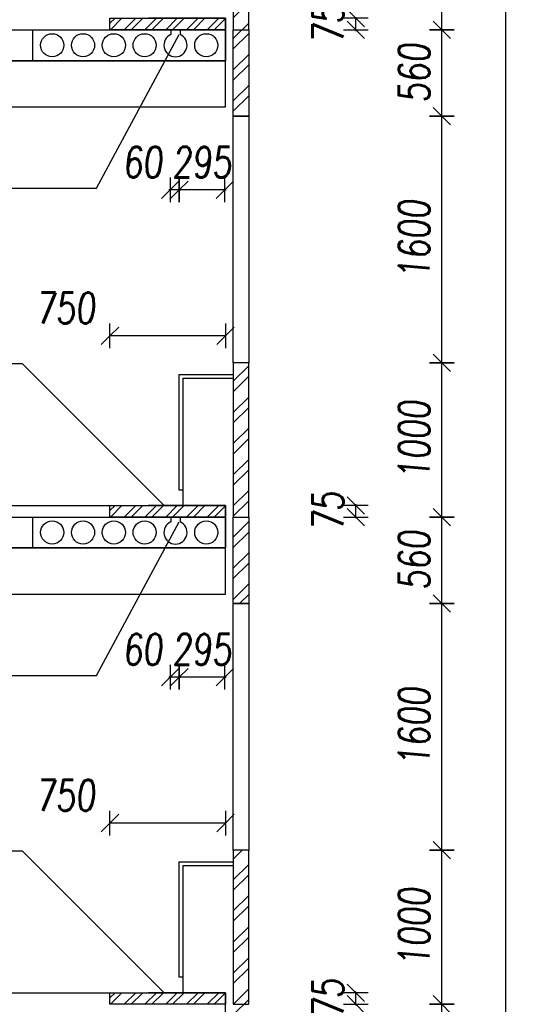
# Model space of a CAD drawing. Header units: millimetres. Extents: x 22267 to 193155, y 329430 to 541733.
# Tile 85 of 89: x 151401 to 154637, y 392595 to 398981. Entities that reach past the tile are written whole.
import ezdxf

# ---------------------------------------------------------------- set-up
doc = ezdxf.new("R2010")
doc.units = ezdxf.units.MM
for name, color, linetype in [('BOURÁNÍ FASÁDY', 30, 'Continuous'), ('BOURÁNÍ PODLAHY', 30, 'Continuous'), ('KOTY_100', 7, 'Continuous'), ('KÓTY BP FASÁDA', 255, 'Continuous'), ('KÓTY BP PODLAHA', 255, 'Continuous'), ('OK_beton', 141, 'Continuous'), ('TENKA', 4, 'Continuous'), ('TLUSTA', 2, 'Continuous'), ('ŽB', 1, 'Continuous')]:
    doc.layers.add(name, color=color, linetype=linetype)
doc.styles.add('CS-ROMANS_100', font='romans.shx', dxfattribs={"width": 0.75, "oblique": 5, "height": 200})
doc.dimstyles.new('A_KÓTA_100', dxfattribs={"dimtxt": 200, "dimasz": 4, "dimexe": 100, "dimexo": 1500, "dimgap": 80, "dimtad": 1, "dimdec": 0, "dimdsep": 46, "dimtxsty": 'CS-ROMANS_100', "dimblk": 'KOT_CARA20', "dimcen": 90, "dimse1": 1, "dimse2": 1, "dimclrd": 256, "dimclre": 256, "dimclrt": 256, "dimadec": 0, "dimazin": 0, "dimtfac": 1, "dimtdec": 0, "dimtix": 1, "dimtmove": 2, "dimatfit": 3, "dimldrblk": 'OBLIQUE', "dimfxl": 1, "dimfxlon": 1, "dimtolj": 1, "dimarcsym": 0})

# ---------------------------------------------------------------- blocks, each defined once
blk = doc.blocks.new('KOT_CARA20')
for p, q in [((0, 20), (0, -20)), ((0, 0), (-14.1, -14.1)), ((0, 0), (14.1, 14.1))]:
    blk.add_line(p, q)
blk = doc.blocks.new('*D2851')
at = {"layer": 'Defpoints', "color": 0, "transparency": 16777216}
for p in [(152437.4, 398915.5), (152732.4, 398715.5), (152437.4, 397877.2)]:
    blk.add_point(p, dxfattribs=at)
at = {"layer": 'KÓTY BP PODLAHA', "lineweight": -2, "transparency": 16777216}
for p, q in [((152433.4, 397877.2), (152429.4, 397877.2)), ((152732.4, 397877.2), (152437.4, 397877.2)), ((152736.4, 397877.2), (152740.4, 397877.2))]:
    blk.add_line(p, q, dxfattribs=at)
at = {"layer": 'KÓTY BP PODLAHA', "lineweight": -2, "transparency": 16777216, "xscale": 4, "yscale": 4, "zscale": 4}
blk.add_blockref('KOT_CARA20', (152437.4, 397877.2), dxfattribs=at)
at = {"layer": 'KÓTY BP PODLAHA', "lineweight": -2, "transparency": 16777216, "xscale": 4, "yscale": 4, "zscale": 4, "rotation": 180}
blk.add_blockref('KOT_CARA20', (152732.4, 397877.2), dxfattribs=at)
at = {"layer": 'KÓTY BP PODLAHA', "transparency": 16777216, "insert": (152584.9, 398057.2), "char_height": 200, "attachment_point": 5, "style": 'CS-ROMANS_100'}
blk.add_mtext('\\A1;295', dxfattribs=at)
blk = doc.blocks.new('_OBLIQUE')
at = {"color": 0, "linetype": 'ByBlock', "ltscale": 15}
blk.add_line((-0.5, -0.5), (0.5, 0.5), dxfattribs=at)
blk = doc.blocks.new('*D2852')
at = {"layer": 'Defpoints', "color": 0, "transparency": 16777216}
for p in [(152377.4, 398915.5), (152437.4, 398915.5), (152377.4, 397877.2)]:
    blk.add_point(p, dxfattribs=at)
at = {"layer": 'KÓTY BP PODLAHA', "lineweight": -2, "transparency": 16777216}
for p, q in [((152373.4, 397877.2), (152369.4, 397877.2)), ((152437.4, 397877.2), (152377.4, 397877.2)), ((152441.4, 397877.2), (152445.4, 397877.2))]:
    blk.add_line(p, q, dxfattribs=at)
at = {"layer": 'KÓTY BP PODLAHA', "lineweight": -2, "transparency": 16777216, "xscale": 4, "yscale": 4, "zscale": 4}
blk.add_blockref('KOT_CARA20', (152377.4, 397877.2), dxfattribs=at)
at = {"layer": 'KÓTY BP PODLAHA', "lineweight": -2, "transparency": 16777216, "xscale": 4, "yscale": 4, "zscale": 4, "rotation": 180}
blk.add_blockref('KOT_CARA20', (152437.4, 397877.2), dxfattribs=at)
at = {"layer": 'KÓTY BP PODLAHA', "transparency": 16777216, "insert": (152199.5, 398057.2), "char_height": 200, "attachment_point": 5, "style": 'CS-ROMANS_100'}
blk.add_mtext('\\A1;60', dxfattribs=at)
blk = doc.blocks.new('*D2856')
at = {"layer": 'Defpoints', "color": 0, "transparency": 16777216}
for p in [(151987.4, 396931.2), (151987.4, 395830.5), (152737.4, 395830.5)]:
    blk.add_point(p, dxfattribs=at)
at = {"layer": 'KÓTY BP PODLAHA', "lineweight": -2, "transparency": 16777216}
blk.add_line((152733.4, 396931.2), (151991.4, 396931.2), dxfattribs=at)
at = {"layer": 'KÓTY BP PODLAHA', "lineweight": -2, "transparency": 16777216, "xscale": 4, "yscale": 4, "zscale": 4, "rotation": 180}
blk.add_blockref('KOT_CARA20', (151987.4, 396931.2), dxfattribs=at)
at = {"layer": 'KÓTY BP PODLAHA', "lineweight": -2, "transparency": 16777216, "xscale": 4, "yscale": 4, "zscale": 4}
blk.add_blockref('KOT_CARA20', (152737.4, 396931.2), dxfattribs=at)
at = {"layer": 'KÓTY BP PODLAHA', "transparency": 16777216, "insert": (151699.7, 397111.2), "char_height": 200, "attachment_point": 5, "style": 'CS-ROMANS_100'}
blk.add_mtext('\\A1;750', dxfattribs=at)
blk = doc.blocks.new('*D2854')
at = {"layer": 'Defpoints', "color": 0, "transparency": 16777216}
for p in [(152437.4, 395755.5), (152732.4, 395555.5), (152437.4, 394717.2)]:
    blk.add_point(p, dxfattribs=at)
at = {"layer": 'KÓTY BP PODLAHA', "lineweight": -2, "transparency": 16777216}
for p, q in [((152433.4, 394717.2), (152429.4, 394717.2)), ((152732.4, 394717.2), (152437.4, 394717.2)), ((152736.4, 394717.2), (152740.4, 394717.2))]:
    blk.add_line(p, q, dxfattribs=at)
at = {"layer": 'KÓTY BP PODLAHA', "lineweight": -2, "transparency": 16777216, "xscale": 4, "yscale": 4, "zscale": 4}
blk.add_blockref('KOT_CARA20', (152437.4, 394717.2), dxfattribs=at)
at = {"layer": 'KÓTY BP PODLAHA', "lineweight": -2, "transparency": 16777216, "xscale": 4, "yscale": 4, "zscale": 4, "rotation": 180}
blk.add_blockref('KOT_CARA20', (152732.4, 394717.2), dxfattribs=at)
at = {"layer": 'KÓTY BP PODLAHA', "transparency": 16777216, "insert": (152584.9, 394897.2), "char_height": 200, "attachment_point": 5, "style": 'CS-ROMANS_100'}
blk.add_mtext('\\A1;295', dxfattribs=at)
blk = doc.blocks.new('*D2855')
at = {"layer": 'Defpoints', "color": 0, "transparency": 16777216}
for p in [(152377.4, 395755.5), (152437.4, 395755.5), (152377.4, 394717.2)]:
    blk.add_point(p, dxfattribs=at)
at = {"layer": 'KÓTY BP PODLAHA', "lineweight": -2, "transparency": 16777216}
for p, q in [((152373.4, 394717.2), (152369.4, 394717.2)), ((152437.4, 394717.2), (152377.4, 394717.2)), ((152441.4, 394717.2), (152445.4, 394717.2))]:
    blk.add_line(p, q, dxfattribs=at)
at = {"layer": 'KÓTY BP PODLAHA', "lineweight": -2, "transparency": 16777216, "xscale": 4, "yscale": 4, "zscale": 4}
blk.add_blockref('KOT_CARA20', (152377.4, 394717.2), dxfattribs=at)
at = {"layer": 'KÓTY BP PODLAHA', "lineweight": -2, "transparency": 16777216, "xscale": 4, "yscale": 4, "zscale": 4, "rotation": 180}
blk.add_blockref('KOT_CARA20', (152437.4, 394717.2), dxfattribs=at)
at = {"layer": 'KÓTY BP PODLAHA', "transparency": 16777216, "insert": (152199.5, 394897.2), "char_height": 200, "attachment_point": 5, "style": 'CS-ROMANS_100'}
blk.add_mtext('\\A1;60', dxfattribs=at)
blk = doc.blocks.new('*D2859')
at = {"layer": 'Defpoints', "color": 0, "transparency": 16777216}
for p in [(151987.4, 393771.2), (151987.4, 392670.5), (152737.4, 392670.5)]:
    blk.add_point(p, dxfattribs=at)
at = {"layer": 'KÓTY BP PODLAHA', "lineweight": -2, "transparency": 16777216}
blk.add_line((152733.4, 393771.2), (151991.4, 393771.2), dxfattribs=at)
at = {"layer": 'KÓTY BP PODLAHA', "lineweight": -2, "transparency": 16777216, "xscale": 4, "yscale": 4, "zscale": 4, "rotation": 180}
blk.add_blockref('KOT_CARA20', (151987.4, 393771.2), dxfattribs=at)
at = {"layer": 'KÓTY BP PODLAHA', "lineweight": -2, "transparency": 16777216, "xscale": 4, "yscale": 4, "zscale": 4}
blk.add_blockref('KOT_CARA20', (152737.4, 393771.2), dxfattribs=at)
at = {"layer": 'KÓTY BP PODLAHA', "transparency": 16777216, "insert": (151699.7, 393951.2), "char_height": 200, "attachment_point": 5, "style": 'CS-ROMANS_100'}
blk.add_mtext('\\A1;750', dxfattribs=at)
blk = doc.blocks.new('*D2917')
at = {"layer": 'Defpoints', "color": 0, "transparency": 16777216}
for p in [(153222.1, 392670.5), (153581.9, 392670.5), (153222.1, 392595.5)]:
    blk.add_point(p, dxfattribs=at)
at = {"layer": 'KÓTY BP FASÁDA', "lineweight": -2, "transparency": 16777216}
for p, q in [((153581.9, 392674.5), (153581.9, 392678.5)), ((153581.9, 392595.5), (153581.9, 392670.5)), ((153581.9, 392591.5), (153581.9, 392587.5))]:
    blk.add_line(p, q, dxfattribs=at)
at = {"layer": 'KÓTY BP FASÁDA', "lineweight": -2, "transparency": 16777216, "xscale": 4, "yscale": 4, "zscale": 4}
for p, rotation in [((153581.9, 392670.5), 270), ((153581.9, 392595.5), 90)]:
    blk.add_blockref('KOT_CARA20', p, dxfattribs=dict(at, rotation=rotation))
at = {"layer": 'KÓTY BP FASÁDA', "transparency": 16777216, "insert": (153401.9, 392633), "char_height": 200, "attachment_point": 5, "rotation": 90, "style": 'CS-ROMANS_100'}
blk.add_mtext('\\A1;75', dxfattribs=at)
blk = doc.blocks.new('*D2918')
at = {"layer": 'Defpoints', "color": 0, "transparency": 16777216}
for p in [(153222.1, 395830.5), (153581.9, 395830.5), (153222.1, 395755.5)]:
    blk.add_point(p, dxfattribs=at)
at = {"layer": 'KÓTY BP FASÁDA', "lineweight": -2, "transparency": 16777216}
for p, q in [((153581.9, 395834.5), (153581.9, 395838.5)), ((153581.9, 395755.5), (153581.9, 395830.5)), ((153581.9, 395751.5), (153581.9, 395747.5))]:
    blk.add_line(p, q, dxfattribs=at)
at = {"layer": 'KÓTY BP FASÁDA', "lineweight": -2, "transparency": 16777216, "xscale": 4, "yscale": 4, "zscale": 4}
for p, rotation in [((153581.9, 395830.5), 270), ((153581.9, 395755.5), 90)]:
    blk.add_blockref('KOT_CARA20', p, dxfattribs=dict(at, rotation=rotation))
at = {"layer": 'KÓTY BP FASÁDA', "transparency": 16777216, "insert": (153401.9, 395793), "char_height": 200, "attachment_point": 5, "rotation": 90, "style": 'CS-ROMANS_100'}
blk.add_mtext('\\A1;75', dxfattribs=at)
blk = doc.blocks.new('*D2919')
at = {"layer": 'Defpoints', "color": 0, "transparency": 16777216}
for p in [(153222.1, 398990.5), (153581.9, 398990.5), (153222.1, 398915.5)]:
    blk.add_point(p, dxfattribs=at)
at = {"layer": 'KÓTY BP FASÁDA', "lineweight": -2, "transparency": 16777216}
for p, q in [((153581.9, 398994.5), (153581.9, 398998.5)), ((153581.9, 398915.5), (153581.9, 398990.5)), ((153581.9, 398911.5), (153581.9, 398907.5))]:
    blk.add_line(p, q, dxfattribs=at)
at = {"layer": 'KÓTY BP FASÁDA', "lineweight": -2, "transparency": 16777216, "xscale": 4, "yscale": 4, "zscale": 4}
for p, rotation in [((153581.9, 398990.5), 270), ((153581.9, 398915.5), 90)]:
    blk.add_blockref('KOT_CARA20', p, dxfattribs=dict(at, rotation=rotation))
at = {"layer": 'KÓTY BP FASÁDA', "transparency": 16777216, "insert": (153401.9, 398953), "char_height": 200, "attachment_point": 5, "rotation": 90, "style": 'CS-ROMANS_100'}
blk.add_mtext('\\A1;75', dxfattribs=at)
blk = doc.blocks.new('*D3000')
at = {"layer": 'Defpoints', "color": 0, "transparency": 16777216}
for p in [(152837.4, 392595.5), (154141.6, 392595.5), (152837.4, 392035.5)]:
    blk.add_point(p, dxfattribs=at)
at = {"layer": 'KÓTY BP FASÁDA', "lineweight": -2, "transparency": 16777216}
blk.add_line((154141.6, 392039.5), (154141.6, 392591.5), dxfattribs=at)
at = {"layer": 'KÓTY BP FASÁDA', "lineweight": -2, "transparency": 16777216, "xscale": 4, "yscale": 4, "zscale": 4}
for p, rotation in [((154141.6, 392595.5), 90), ((154141.6, 392035.5), 270)]:
    blk.add_blockref('KOT_CARA20', p, dxfattribs=dict(at, rotation=rotation))
at = {"layer": 'KÓTY BP FASÁDA', "transparency": 16777216, "insert": (153961.6, 392315.5), "char_height": 200, "attachment_point": 5, "rotation": 90, "style": 'CS-ROMANS_100'}
blk.add_mtext('\\A1;560', dxfattribs=at)
blk = doc.blocks.new('*D3001')
at = {"layer": 'Defpoints', "color": 0, "transparency": 16777216}
for p in [(152837.4, 393595.5), (154141.6, 393595.5), (152837.4, 392595.5)]:
    blk.add_point(p, dxfattribs=at)
at = {"layer": 'KÓTY BP FASÁDA', "lineweight": -2, "transparency": 16777216}
blk.add_line((154141.6, 392599.5), (154141.6, 393591.5), dxfattribs=at)
at = {"layer": 'KÓTY BP FASÁDA', "lineweight": -2, "transparency": 16777216, "xscale": 4, "yscale": 4, "zscale": 4}
for p, rotation in [((154141.6, 393595.5), 90), ((154141.6, 392595.5), 270)]:
    blk.add_blockref('KOT_CARA20', p, dxfattribs=dict(at, rotation=rotation))
at = {"layer": 'KÓTY BP FASÁDA', "transparency": 16777216, "insert": (153961.6, 393095.5), "char_height": 200, "attachment_point": 5, "rotation": 90, "style": 'CS-ROMANS_100'}
blk.add_mtext('\\A1;1000', dxfattribs=at)
blk = doc.blocks.new('*D3002')
at = {"layer": 'Defpoints', "color": 0, "transparency": 16777216}
for p in [(152837.4, 395195.5), (154141.6, 395195.5), (152837.4, 393595.5)]:
    blk.add_point(p, dxfattribs=at)
at = {"layer": 'KÓTY BP FASÁDA', "lineweight": -2, "transparency": 16777216}
blk.add_line((154141.6, 393599.5), (154141.6, 395191.5), dxfattribs=at)
at = {"layer": 'KÓTY BP FASÁDA', "lineweight": -2, "transparency": 16777216, "xscale": 4, "yscale": 4, "zscale": 4}
for p, rotation in [((154141.6, 395195.5), 90), ((154141.6, 393595.5), 270)]:
    blk.add_blockref('KOT_CARA20', p, dxfattribs=dict(at, rotation=rotation))
at = {"layer": 'KÓTY BP FASÁDA', "transparency": 16777216, "insert": (153961.6, 394395.5), "char_height": 200, "attachment_point": 5, "rotation": 90, "style": 'CS-ROMANS_100'}
blk.add_mtext('\\A1;1600', dxfattribs=at)
blk = doc.blocks.new('*D3003')
at = {"layer": 'Defpoints', "color": 0, "transparency": 16777216}
for p in [(152837.4, 395755.5), (154141.6, 395755.5), (152837.4, 395195.5)]:
    blk.add_point(p, dxfattribs=at)
at = {"layer": 'KÓTY BP FASÁDA', "lineweight": -2, "transparency": 16777216}
blk.add_line((154141.6, 395199.5), (154141.6, 395751.5), dxfattribs=at)
at = {"layer": 'KÓTY BP FASÁDA', "lineweight": -2, "transparency": 16777216, "xscale": 4, "yscale": 4, "zscale": 4}
for p, rotation in [((154141.6, 395755.5), 90), ((154141.6, 395195.5), 270)]:
    blk.add_blockref('KOT_CARA20', p, dxfattribs=dict(at, rotation=rotation))
at = {"layer": 'KÓTY BP FASÁDA', "transparency": 16777216, "insert": (153961.6, 395475.5), "char_height": 200, "attachment_point": 5, "rotation": 90, "style": 'CS-ROMANS_100'}
blk.add_mtext('\\A1;560', dxfattribs=at)
blk = doc.blocks.new('*D3004')
at = {"layer": 'Defpoints', "color": 0, "transparency": 16777216}
for p in [(152837.4, 396755.5), (154141.6, 396755.5), (152837.4, 395755.5)]:
    blk.add_point(p, dxfattribs=at)
at = {"layer": 'KÓTY BP FASÁDA', "lineweight": -2, "transparency": 16777216}
blk.add_line((154141.6, 395759.5), (154141.6, 396751.5), dxfattribs=at)
at = {"layer": 'KÓTY BP FASÁDA', "lineweight": -2, "transparency": 16777216, "xscale": 4, "yscale": 4, "zscale": 4}
for p, rotation in [((154141.6, 396755.5), 90), ((154141.6, 395755.5), 270)]:
    blk.add_blockref('KOT_CARA20', p, dxfattribs=dict(at, rotation=rotation))
at = {"layer": 'KÓTY BP FASÁDA', "transparency": 16777216, "insert": (153961.6, 396255.5), "char_height": 200, "attachment_point": 5, "rotation": 90, "style": 'CS-ROMANS_100'}
blk.add_mtext('\\A1;1000', dxfattribs=at)
blk = doc.blocks.new('*D3005')
at = {"layer": 'Defpoints', "color": 0, "transparency": 16777216}
for p in [(152837.4, 398355.5), (154141.6, 398355.5), (152837.4, 396755.5)]:
    blk.add_point(p, dxfattribs=at)
at = {"layer": 'KÓTY BP FASÁDA', "lineweight": -2, "transparency": 16777216}
blk.add_line((154141.6, 396759.5), (154141.6, 398351.5), dxfattribs=at)
at = {"layer": 'KÓTY BP FASÁDA', "lineweight": -2, "transparency": 16777216, "xscale": 4, "yscale": 4, "zscale": 4}
for p, rotation in [((154141.6, 398355.5), 90), ((154141.6, 396755.5), 270)]:
    blk.add_blockref('KOT_CARA20', p, dxfattribs=dict(at, rotation=rotation))
at = {"layer": 'KÓTY BP FASÁDA', "transparency": 16777216, "insert": (153961.6, 397555.5), "char_height": 200, "attachment_point": 5, "rotation": 90, "style": 'CS-ROMANS_100'}
blk.add_mtext('\\A1;1600', dxfattribs=at)
blk = doc.blocks.new('*D3006')
at = {"layer": 'Defpoints', "color": 0, "transparency": 16777216}
for p in [(152837.4, 398915.5), (154141.6, 398915.5), (152837.4, 398355.5)]:
    blk.add_point(p, dxfattribs=at)
at = {"layer": 'KÓTY BP FASÁDA', "lineweight": -2, "transparency": 16777216}
blk.add_line((154141.6, 398359.5), (154141.6, 398911.5), dxfattribs=at)
at = {"layer": 'KÓTY BP FASÁDA', "lineweight": -2, "transparency": 16777216, "xscale": 4, "yscale": 4, "zscale": 4}
for p, rotation in [((154141.6, 398915.5), 90), ((154141.6, 398355.5), 270)]:
    blk.add_blockref('KOT_CARA20', p, dxfattribs=dict(at, rotation=rotation))
at = {"layer": 'KÓTY BP FASÁDA', "transparency": 16777216, "insert": (153961.6, 398635.5), "char_height": 200, "attachment_point": 5, "rotation": 90, "style": 'CS-ROMANS_100'}
blk.add_mtext('\\A1;560', dxfattribs=at)
blk = doc.blocks.new('*D3007')
at = {"layer": 'Defpoints', "color": 0, "transparency": 16777216}
for p in [(152837.4, 399915.5), (154141.6, 399915.5), (152837.4, 398915.5)]:
    blk.add_point(p, dxfattribs=at)
at = {"layer": 'KÓTY BP FASÁDA', "lineweight": -2, "transparency": 16777216}
blk.add_line((154141.6, 398919.5), (154141.6, 399911.5), dxfattribs=at)
at = {"layer": 'KÓTY BP FASÁDA', "lineweight": -2, "transparency": 16777216, "xscale": 4, "yscale": 4, "zscale": 4}
for p, rotation in [((154141.6, 399915.5), 90), ((154141.6, 398915.5), 270)]:
    blk.add_blockref('KOT_CARA20', p, dxfattribs=dict(at, rotation=rotation))
at = {"layer": 'KÓTY BP FASÁDA', "transparency": 16777216, "insert": (153961.6, 399415.5), "char_height": 200, "attachment_point": 5, "rotation": 90, "style": 'CS-ROMANS_100'}
blk.add_mtext('\\A1;1000', dxfattribs=at)
blk = doc.blocks.new('*D3033')
at = {"layer": 'Defpoints', "color": 0, "transparency": 16777216}
for p in [(152837.4, 407305.5), (154557, 407305.5), (152887.4, 347755.5)]:
    blk.add_point(p, dxfattribs=at)
at = {"layer": 'KOTY_100', "lineweight": -2, "transparency": 16777216}
blk.add_line((154557, 347759.5), (154557, 407301.5), dxfattribs=at)
at = {"layer": 'KOTY_100', "lineweight": -2, "transparency": 16777216, "xscale": 4, "yscale": 4, "zscale": 4}
for p, rotation in [((154557, 407305.5), 90), ((154557, 347755.5), 270)]:
    blk.add_blockref('KOT_CARA20', p, dxfattribs=dict(at, rotation=rotation))
at = {"layer": 'KOTY_100', "transparency": 16777216, "insert": (154377, 377530.5), "char_height": 200, "attachment_point": 5, "rotation": 90, "style": 'CS-ROMANS_100'}
blk.add_mtext('\\A1;59550', dxfattribs=at)

msp = doc.modelspace()

# ---------------------------------------------------------------- hatches: boundary and pattern name
at = {"layer": 'BOURÁNÍ FASÁDY'}
h = msp.add_hatch(dxfattribs=at)
h.set_pattern_fill('ANSI32', color=256, scale=15)
h.set_pattern_definition([(45, (122276.44, 0), (-101.02788, 101.02788), []), (45, (122343.79, 0), (-101.02788, 101.02788), [])])
h.paths.add_polyline_path([(152787.4, 406600.5), (152887.4, 406600.5), (152887.4, 407305.5), (152787.4, 407305.5)])
h.paths.add_polyline_path([(152787.4, 404675.5), (152887.4, 404675.5), (152887.4, 406600.5), (152787.4, 406600.5)])
h.paths.add_polyline_path([(152887.4, 402075.5), (152787.4, 402075.5), (152787.4, 403075.5), (152887.4, 403075.5)])
h.paths.add_polyline_path([(152787.4, 401515.5), (152887.4, 401515.5), (152887.4, 402075.5), (152787.4, 402075.5)])
h.paths.add_polyline_path([(152887.4, 398915.5), (152787.4, 398915.5), (152787.4, 399915.5), (152887.4, 399915.5)])
h.paths.add_polyline_path([(152787.4, 398355.5), (152887.4, 398355.5), (152887.4, 398915.5), (152787.4, 398915.5)])
h.paths.add_polyline_path([(152887.4, 395755.5), (152787.4, 395755.5), (152787.4, 396755.5), (152887.4, 396755.5)])
h.paths.add_polyline_path([(152787.4, 395195.5), (152887.4, 395195.5), (152887.4, 395755.5), (152787.4, 395755.5)])
h.paths.add_polyline_path([(152887.4, 392595.5), (152787.4, 392595.5), (152787.4, 393595.5), (152887.4, 393595.5)])
h.paths.add_polyline_path([(152787.4, 392035.5), (152887.4, 392035.5), (152887.4, 392595.5), (152787.4, 392595.5)])
h.paths.add_polyline_path([(152887.4, 389435.5), (152787.4, 389435.5), (152787.4, 390435.5), (152887.4, 390435.5)])
h.paths.add_polyline_path([(152787.4, 388875.5), (152887.4, 388875.5), (152887.4, 389435.5), (152787.4, 389435.5)])
h.paths.add_polyline_path([(152787.4, 385715.5), (152887.4, 385715.5), (152887.4, 386275.5), (152787.4, 386275.5)])
h.paths.add_polyline_path([(152887.4, 386275.5), (152787.4, 386275.5), (152787.4, 387275.5), (152887.4, 387275.5)])
h.paths.add_polyline_path([(152887.4, 383115.5), (152787.4, 383115.5), (152787.4, 384115.5), (152887.4, 384115.5)])
h.paths.add_polyline_path([(152787.4, 382555.5), (152887.4, 382555.5), (152887.4, 383115.5), (152787.4, 383115.5)])
h.paths.add_polyline_path([(152887.4, 379955.5), (152787.4, 379955.5), (152787.4, 380955.5), (152887.4, 380955.5)])
h.paths.add_polyline_path([(152787.4, 379395.5), (152887.4, 379395.5), (152887.4, 379955.5), (152787.4, 379955.5)])
h.paths.add_polyline_path([(152887.4, 376795.5), (152787.4, 376795.5), (152787.4, 377795.5), (152887.4, 377795.5)])
h.paths.add_polyline_path([(152787.4, 376235.5), (152887.4, 376235.5), (152887.4, 376795.5), (152787.4, 376795.5)])
h.paths.add_polyline_path([(152887.4, 373635.5), (152787.4, 373635.5), (152787.4, 374635.5), (152887.4, 374635.5)])
h.paths.add_polyline_path([(152787.4, 373075.5), (152887.4, 373075.5), (152887.4, 373635.5), (152787.4, 373635.5)])
h.paths.add_polyline_path([(152887.4, 370475.5), (152787.4, 370475.5), (152787.4, 371475.5), (152887.4, 371475.5)])
h.paths.add_polyline_path([(152787.4, 369915.5), (152887.4, 369915.5), (152887.4, 370475.5), (152787.4, 370475.5)])
h.paths.add_polyline_path([(152887.4, 367315.5), (152787.4, 367315.5), (152787.4, 368315.5), (152887.4, 368315.5)])
h.paths.add_polyline_path([(152787.4, 366755.5), (152887.4, 366755.5), (152887.4, 367315.5), (152787.4, 367315.5)])
h.paths.add_polyline_path([(152887.4, 364155.5), (152787.4, 364155.5), (152787.4, 365155.5), (152887.4, 365155.5)])
h.paths.add_polyline_path([(152787.4, 363595.5), (152887.4, 363595.5), (152887.4, 364155.5), (152787.4, 364155.5)])
h.paths.add_polyline_path([(152887.4, 360995.5), (152787.4, 360995.5), (152787.4, 361995.5), (152887.4, 361995.5)])
h.paths.add_polyline_path([(152787.4, 360435.5), (152887.4, 360435.5), (152887.4, 360995.5), (152787.4, 360995.5)])
h.paths.add_polyline_path([(152887.4, 357835.5), (152787.4, 357835.5), (152787.4, 358835.5), (152887.4, 358835.5)])
h.paths.add_polyline_path([(152787.4, 357275.5), (152887.4, 357275.5), (152887.4, 357835.5), (152787.4, 357835.5)])
h.paths.add_polyline_path([(152887.4, 354675.5), (152787.4, 354675.5), (152787.4, 355675.5), (152887.4, 355675.5)])
h.paths.add_polyline_path([(152787.4, 354115.5), (152887.4, 354115.5), (152887.4, 354675.5), (152787.4, 354675.5)])
h.paths.add_polyline_path([(152887.4, 351515.5), (152787.4, 351515.5), (152787.4, 352515.5), (152887.4, 352515.5)])
h.paths.add_polyline_path([(152787.4, 350955.5), (152887.4, 350955.5), (152887.4, 351515.5), (152787.4, 351515.5)])
h.paths.add_polyline_path([(152887.4, 347755.5), (152787.4, 347755.5), (152787.4, 348355.5), (152887.4, 348355.5)])
h.paths.add_polyline_path([(152887.4, 348355.5), (152787.4, 348355.5), (152787.4, 349355.5), (152887.4, 349355.5)])
at = {"layer": 'BOURÁNÍ PODLAHY'}
h = msp.add_hatch(dxfattribs=at)
h.set_pattern_fill('ANSI32', color=256, scale=10)
h.set_pattern_definition([(45, (124885.07, -3160), (-67.35192, 67.35192), []), (45, (124929.97, -3160), (-67.35192, 67.35192), [])])
h.paths.add_polyline_path([(152437.4, 398990.5), (152737.4, 398990.5), (152737.4, 398915.5), (152437.4, 398915.5)])
h.paths.add_polyline_path([(151987.4, 398990.5), (152437.4, 398990.5), (152437.4, 398915.5), (151987.4, 398915.5)])
h = msp.add_hatch(dxfattribs=at)
h.set_pattern_fill('ANSI32', color=256, scale=10)
h.set_pattern_definition([(45, (124885.07, -6320), (-67.35192, 67.35192), []), (45, (124929.97, -6320), (-67.35192, 67.35192), [])])
h.paths.add_polyline_path([(152437.4, 395830.5), (152737.4, 395830.5), (152737.4, 395755.5), (152437.4, 395755.5)])
h.paths.add_polyline_path([(151987.4, 395830.5), (152437.4, 395830.5), (152437.4, 395755.5), (151987.4, 395755.5)])
h = msp.add_hatch(dxfattribs=at)
h.set_pattern_fill('ANSI32', color=256, scale=10)
h.set_pattern_definition([(45, (124885.07, -9480), (-67.35192, 67.35192), []), (45, (124929.97, -9480), (-67.35192, 67.35192), [])])
h.paths.add_polyline_path([(152437.4, 392670.5), (152737.4, 392670.5), (152737.4, 392595.5), (152437.4, 392595.5)])
h.paths.add_polyline_path([(151987.4, 392670.5), (152437.4, 392670.5), (152437.4, 392595.5), (151987.4, 392595.5)])

# ---------------------------------------------------------------- linework, layer by layer
at = {"layer": 'BOURÁNÍ FASÁDY'}
for points in [[(152787.4, 398915.5), (152887.4, 398915.5), (152887.4, 399915.5), (152787.4, 399915.5)], [(152887.4, 398355.5), (152787.4, 398355.5), (152787.4, 398915.5), (152887.4, 398915.5)], [(152887.4, 396755.5), (152787.4, 396755.5), (152787.4, 398355.5), (152887.4, 398355.5)], [(152787.4, 395755.5), (152887.4, 395755.5), (152887.4, 396755.5), (152787.4, 396755.5)], [(152887.4, 395195.5), (152787.4, 395195.5), (152787.4, 395755.5), (152887.4, 395755.5)], [(152887.4, 393595.5), (152787.4, 393595.5), (152787.4, 395195.5), (152887.4, 395195.5)], [(152787.4, 392595.5), (152887.4, 392595.5), (152887.4, 393595.5), (152787.4, 393595.5)]]:
    msp.add_lwpolyline(points, close=True, dxfattribs=at)
for points in [[(152462.4, 395930.5), (152437.4, 395930.5), (152437.4, 396680.5), (152787.4, 396680.5)], [(152462.4, 395830.5), (152462.4, 396655.5), (152787.4, 396655.5)], [(152462.4, 392770.5), (152437.4, 392770.5), (152437.4, 393520.5), (152787.4, 393520.5)], [(152462.4, 392670.5), (152462.4, 393495.5), (152787.4, 393495.5)]]:
    msp.add_lwpolyline(points, dxfattribs=at)
at = {"layer": 'BOURÁNÍ PODLAHY'}
for p, q in [((152382.4, 398915.5), (152382.4, 398884.2)), ((152442.4, 398915.5), (152382.4, 398915.5)), ((152437.4, 398915.5), (152737.4, 398915.5)), ((152442.4, 398915.5), (152442.4, 398884.2)), ((152382.4, 395755.5), (152382.4, 395724.2)), ((152442.4, 395755.5), (152382.4, 395755.5)), ((152437.4, 395755.5), (152737.4, 395755.5)), ((152442.4, 395755.5), (152442.4, 395724.2))]:
    msp.add_line(p, q, dxfattribs=at)
for points in [[(152737.4, 398915.5), (151987.4, 398915.5), (151987.4, 398990.5), (152737.4, 398990.5)], [(152737.4, 395755.5), (151987.4, 395755.5), (151987.4, 395830.5), (152737.4, 395830.5)], [(152737.4, 392595.5), (151987.4, 392595.5), (151987.4, 392670.5), (152737.4, 392670.5)]]:
    msp.add_lwpolyline(points, close=True, dxfattribs=at)
for centre in [(152412.4, 398815.5), (152412.4, 395655.5)]:
    msp.add_arc(centre, 75, 113.57818, 66.42182, dxfattribs=at)
at = {"layer": 'KÓTY BP PODLAHA'}
for p, q in [((151900.1, 397887.7), (152437.4, 398884.2)), ((148099.2, 397887.7), (151900.1, 397887.7)), ((147632.4, 396751.6), (151418.4, 396751.6)), ((151418.4, 396751.6), (152339.5, 395830.5)), ((151900.1, 394727.7), (152437.4, 395724.2)), ((148099.2, 394727.7), (151900.1, 394727.7)), ((147632.4, 393591.6), (151418.4, 393591.6)), ((151418.4, 393591.6), (152339.5, 392670.5))]:
    msp.add_line(p, q, dxfattribs=at)
at = {"layer": 'OK_beton'}
for p, q in [((151487.4, 398715.5), (151487.4, 398915.5)), ((151487.4, 395555.5), (151487.4, 395755.5))]:
    msp.add_line(p, q, dxfattribs=at)
for centre in [(151612.4, 398815.5), (151812.4, 398815.5), (152012.4, 398815.5), (152212.4, 398815.5), (152612.4, 398815.5), (151612.4, 395655.5), (151812.4, 395655.5), (152012.4, 395655.5), (152212.4, 395655.5), (152612.4, 395655.5)]:
    msp.add_circle(centre, 75, dxfattribs=at)
at = {"layer": 'TENKA'}
for points in [[(146137.4, 398915.5), (152737.4, 398915.5)], [(147912.4, 398415.5), (152737.4, 398415.5), (152737.4, 398715.5), (146137.4, 398715.5), (146137.4, 398415.5), (147837.4, 398415.5)], [(146137.4, 395755.5), (152737.4, 395755.5)], [(147912.4, 395255.5), (152737.4, 395255.5), (152737.4, 395555.5), (146137.4, 395555.5), (146137.4, 395255.5), (147837.4, 395255.5)]]:
    msp.add_lwpolyline(points, dxfattribs=at)
at = {"layer": 'TLUSTA'}
for points in [[(152737.4, 398915.5), (152737.4, 398990.5), (152237.4, 398990.5)], [(152737.4, 398715.5), (152737.4, 398990.5)], [(146137.4, 398715.5), (152737.4, 398715.5)], [(146137.4, 395830.5), (152737.4, 395830.5)], [(152737.4, 395755.5), (152737.4, 395830.5), (152237.4, 395830.5)], [(152737.4, 395555.5), (152737.4, 395830.5)], [(146137.4, 395555.5), (152737.4, 395555.5)], [(146137.4, 392670.5), (152737.4, 392670.5)], [(152737.4, 392595.5), (152737.4, 392670.5), (152237.4, 392670.5)], [(152737.4, 392395.5), (152737.4, 392670.5)]]:
    msp.add_lwpolyline(points, dxfattribs=at)
at = {"layer": 'ŽB'}
for points in [[(146137.4, 398915.5), (152737.4, 398915.5), (152737.4, 398715.5), (146137.4, 398715.5)], [(146137.4, 395755.5), (152737.4, 395755.5), (152737.4, 395555.5), (146137.4, 395555.5)]]:
    msp.add_lwpolyline(points, close=True, dxfattribs=at)
for points in [[(152527.4, 398915.5), (152737.4, 398915.5), (152737.4, 398715.5), (152527.4, 398715.5)], [(152527.4, 395755.5), (152737.4, 395755.5), (152737.4, 395555.5), (152527.4, 395555.5)]]:
    msp.add_lwpolyline(points, dxfattribs=at)

# ---------------------------------------------------------------- dimensions: what is measured, and where the dimension line sits
at = {"layer": 'KOTY_100'}
dim = msp.add_linear_dim(base=(154557, 407305.5), p1=(152887.4, 347755.5), p2=(152837.4, 407305.5), angle=90, dimstyle='A_KÓTA_100', dxfattribs=at)
dim.commit()
dim.dimension.update_dxf_attribs({"geometry": '*D3033', "text_midpoint": (154377, 377530.5)})
at = {"layer": 'KÓTY BP FASÁDA'}
for base, p1, p2, picture, middle in [((154141.6, 399915.5), (152837.4, 398915.5), (152837.4, 399915.5), '*D3007', (153961.6, 399415.5)), ((153581.9, 398990.5), (153222.1, 398915.5), (153222.1, 398990.5), '*D2919', (153401.9, 398953)), ((154141.6, 398915.5), (152837.4, 398355.5), (152837.4, 398915.5), '*D3006', (153961.6, 398635.5)), ((154141.6, 398355.5), (152837.4, 396755.5), (152837.4, 398355.5), '*D3005', (153961.6, 397555.5)), ((154141.6, 396755.5), (152837.4, 395755.5), (152837.4, 396755.5), '*D3004', (153961.6, 396255.5)), ((153581.9, 395830.5), (153222.1, 395755.5), (153222.1, 395830.5), '*D2918', (153401.9, 395793)), ((154141.6, 395755.5), (152837.4, 395195.5), (152837.4, 395755.5), '*D3003', (153961.6, 395475.5)), ((154141.6, 395195.5), (152837.4, 393595.5), (152837.4, 395195.5), '*D3002', (153961.6, 394395.5)), ((154141.6, 393595.5), (152837.4, 392595.5), (152837.4, 393595.5), '*D3001', (153961.6, 393095.5)), ((153581.9, 392670.5), (153222.1, 392595.5), (153222.1, 392670.5), '*D2917', (153401.9, 392633)), ((154141.6, 392595.5), (152837.4, 392035.5), (152837.4, 392595.5), '*D3000', (153961.6, 392315.5))]:
    dim = msp.add_linear_dim(base=base, p1=p1, p2=p2, angle=90, dimstyle='A_KÓTA_100', dxfattribs=at)
    dim.commit()
    dim.dimension.update_dxf_attribs({"geometry": picture, "text_midpoint": middle})
at = {"layer": 'KÓTY BP PODLAHA'}
for base, p1, p2, picture, middle in [((152377.4, 397877.2), (152437.4, 398915.5), (152377.4, 398915.5), '*D2852', (152199.5, 398057.2)), ((151987.4, 396931.2), (152737.4, 395830.5), (151987.4, 395830.5), '*D2856', (151699.7, 397111.2)), ((152377.4, 394717.2), (152437.4, 395755.5), (152377.4, 395755.5), '*D2855', (152199.5, 394897.2)), ((151987.4, 393771.2), (152737.4, 392670.5), (151987.4, 392670.5), '*D2859', (151699.7, 393951.2))]:
    dim = msp.add_linear_dim(base=base, p1=p1, p2=p2, angle=180, dimstyle='A_KÓTA_100', dxfattribs=at)
    dim.commit()
    dim.dimension.update_dxf_attribs({"geometry": picture, "text_midpoint": middle, "dimtype": 160})
for base, p1, p2, picture, middle in [((152437.4, 397877.2), (152732.4, 398715.5), (152437.4, 398915.5), '*D2851', (152584.9, 398057.2)), ((152437.4, 394717.2), (152732.4, 395555.5), (152437.4, 395755.5), '*D2854', (152584.9, 394897.2))]:
    dim = msp.add_linear_dim(base=base, p1=p1, p2=p2, angle=180, dimstyle='A_KÓTA_100', dxfattribs=at)
    dim.commit()
    dim.dimension.update_dxf_attribs({"geometry": picture, "text_midpoint": middle})

doc.saveas('drawing.dxf')
